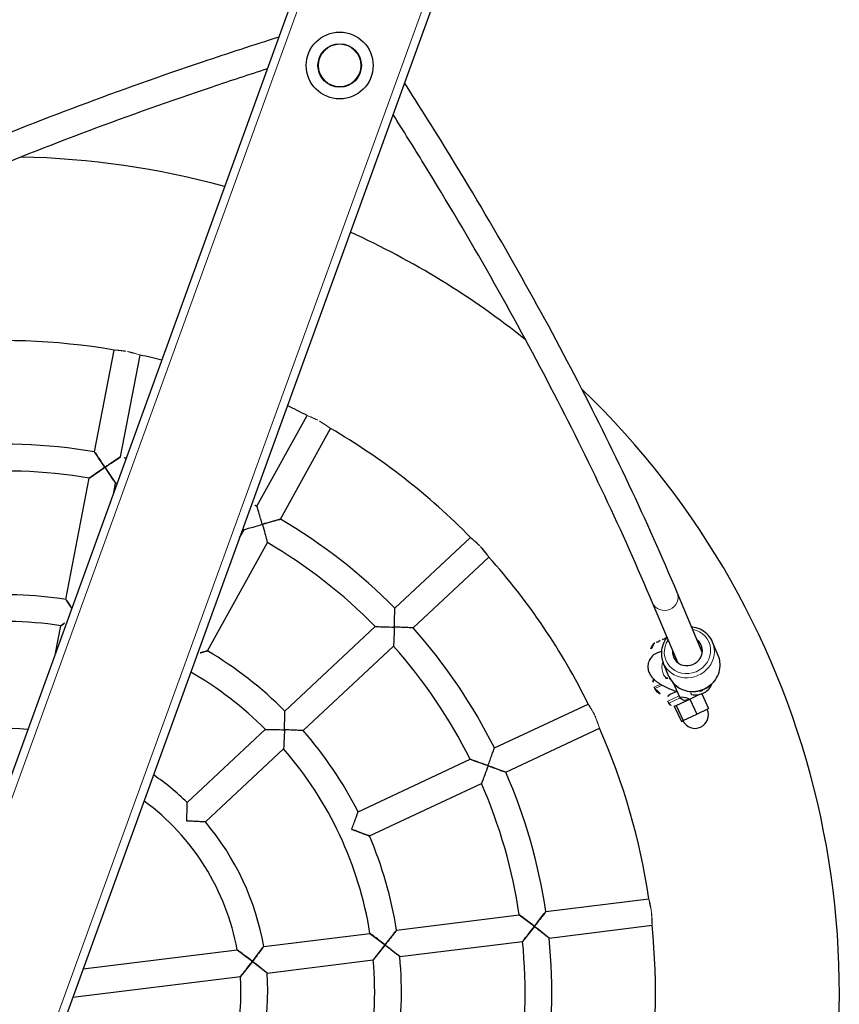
# Model space of a CAD drawing. Header units: millimetres. Extents: x 0 to 6535399, y 0 to 6021678.
# Tile 34 of 59: x 6532994.325 to 6532994.619, y 6021285.353 to 6021285.706. Entities that reach past the tile are written whole.
import ezdxf

# ---------------------------------------------------------------- set-up
doc = ezdxf.new("R2010")
doc.units = ezdxf.units.MM
for name, color, linetype, lineweight in [('PZT_plac zabaw', 7, 'Continuous', 15), ('Widoczne (ISO)', 7, 'Continuous', 25), ('Widoczne wąskie (ISO)', 7, 'Continuous', 15)]:
    doc.layers.add(name, color=color, linetype=linetype, lineweight=lineweight)

# ---------------------------------------------------------------- blocks, each defined once
blk = doc.blocks.new('hustawka bocianie gniazdo')
at = {"layer": 'Widoczne (ISO)'}
for p, q in [((1472.61, 3659.2), (1533.87, 3668.9)), ((1383.69, 3645.11), (1456.81, 3656.69)), ((1475.12, 3643.39), (1536.37, 3653.1)), ((1351.41, 3640), (1367.87, 3642.61)), ((2373.24, 3640), (-73.24, 3640)), ((1453.69, 3640), (1459.31, 3640.89)), ((2373.24, 3560), (-73.24, 3560)), ((1161.4, 3560), (1207.24, 3470.05)), ((1179.36, 3560), (1221.49, 3477.31)), ((1453.69, 3560), (1459.31, 3559.11)), ((1383.69, 3554.89), (1456.81, 3543.31)), ((1475.12, 3556.61), (1536.37, 3546.9)), ((1472.61, 3540.8), (1533.87, 3531.1)), ((1294.23, 3535.49), (1351.31, 3506.41)), ((1286.97, 3521.23), (1344.04, 3492.15)), ((1365.57, 3499.14), (1431.53, 3465.53)), ((1358.31, 3484.88), (1424.27, 3451.27)), ((1228.77, 3463.03), (1257.85, 3405.96)), ((1214.51, 3455.77), (1243.59, 3398.69)), ((1445.8, 3458.26), (1501.05, 3430.11)), ((1438.53, 3444.01), (1493.79, 3415.85)), ((1323.85, 3437.46), (1376.2, 3385.11)), ((1312.54, 3426.15), (1364.89, 3373.8)), ((1265.12, 3391.69), (1298.73, 3325.73)), ((1250.86, 3384.43), (1284.47, 3318.47)), ((1387.52, 3373.79), (1431.37, 3329.94)), ((1376.21, 3362.48), (1420.06, 3318.63)), ((1472.95, 3288.1), (1501.35, 3314.36)), ((1305.99, 3311.47), (1334.15, 3256.21)), ((1291.74, 3304.2), (1319.89, 3248.95)), ((1483.81, 3276.35), (1512.22, 3302.62)), ((1453.7, 3295.59), (1454.41, 3296.3)), ((1463.4, 3290.16), (1469.87, 3296.14)), ((1448.22, 3284.81), (1449.28, 3285.87)), ((1453.53, 3285.87), (1456.52, 3282.87)), ((1460.57, 3286.54), (1454.06, 3280.03)), ((1447.68, 3281.11), (1440.61, 3274.04)), ((1448.5, 3280.29), (1441.43, 3273.22)), ((1447.68, 3281.11), (1448.5, 3280.29)), ((1448.5, 3280.29), (1454.87, 3273.91)), ((1440.61, 3274.04), (1441.43, 3273.22)), ((1441.43, 3273.22), (1447.8, 3266.84)), ((1454.87, 3273.91), (1447.8, 3266.84)), ((1454.87, 3273.91), (1459.67, 3269.12)), ((1485.13, 3266.67), (1491.59, 3272.65)), ((1447.8, 3266.84), (1453.36, 3261.28)), ((1460.3, 3268.22), (1453.36, 3261.28))]:
    blk.add_line(p, q, dxfattribs=at)
for radius in [20, 13]:
    blk.add_circle((1740, 3600), radius, dxfattribs=at)
for centre, radius, start, end in [((1150, 3600), 390, 10.17538, 25.82462), ((1150, 3600), 500, 4.58857, 18.73241), ((1150, 3600), 222, 11.06516, 42.93484), ((1150, 3600), 328, 10.3976, 25.6024), ((1150, 3600), 312, 10.46928, 25.53072), ((1150, 3600), 158, 14.66485, 42.09771), ((1150, 3600), 238, 10.92627, 25.07373), ((1150, 3600), 390, 5.88684, 7.82462), ((1150, 3600), 328, 7.00473, 7.6024), ((1150, 3600), 312, 7.36589, 7.53072), ((1150, 3600), 142, 300.22964, 343.6389), ((1150, 3600), 158, 335.90229, 345.33515), ((1150, 3600), 222, 335.06516, 349.61975), ((1150, 3600), 312, 352.46928, 352.63411), ((1150, 3600), 328, 352.3976, 352.99527), ((1150, 3600), 390, 352.17538, 354.11316), ((1150, 3600), 500, 341.26759, 355.41143), ((1150, 3600), 238, 334.92627, 349.07373), ((1150, 3600), 312, 334.46928, 349.53072), ((1150, 3600), 328, 334.3976, 349.6024), ((1150, 3600), 390, 334.17538, 349.82462), ((1150, 3600), 158, 299.90229, 330.09771), ((1150, 3600), 142, 228.22964, 293.77036), ((1150, 3600), 222, 299.06516, 330.93484), ((1150, 3600), 238, 316.92627, 331.07373), ((1150, 3600), 158, 263.90229, 294.09771), ((1150, 3600), 312, 316.46928, 331.53072), ((1150, 3600), 328, 316.3976, 331.6024), ((1150, 3600), 238, 298.92627, 313.07373), ((1150, 3600), 390, 316.17538, 331.82462), ((1150, 3600), 500, 203.85986, 336.14014), ((1150, 3600), 222, 263.06516, 294.93484), ((1150, 3600), 238, 280.92627, 295.07373), ((1150, 3600), 312, 298.46928, 313.53072), ((1150, 3600), 328, 298.3976, 313.6024), ((1150, 3600), 312, 280.46928, 295.53072), ((1150, 3600), 390, 298.17538, 313.82462), ((1475.27, 3295.94), 10, 69.46331, 123.59074), ((1150, 3600), 328, 280.3976, 295.6024), ((1458.65, 3290.64), 7, 135, 225), ((1459.36, 3291.35), 7, 94.7658, 135), ((1475.27, 3295.94), 10, 19.43032, 20.53669), ((1450.34, 3282.69), 3, 135, 225), ((1451.4, 3283.75), 3, 45, 135), ((1456.71, 3277.38), 3.75, 135, 285.7007), ((1446.98, 3267.66), 8, 135, 315), ((1150, 3600), 390, 280.17538, 295.82462)]:
    blk.add_arc(centre, radius, start, end, dxfattribs=at)
for centre, major_axis, ratio, start_param, end_param in [((1473.27, 3297.94), (6.48, 6.48), 0.707107, 6.028463, 6.537907), ((1472.54, 3298.68), (6.48, 6.48), 0.258819, 6.165974, 6.537907), ((1474.54, 3296.68), (6.48, 6.48), 0.965926, 6.165974, 6.400396), ((1476, 3295.21), (6.48, 6.48), 0.965926, 6.028463, 6.537907), ((1477.27, 3293.94), (6.48, 6.48), 0.707107, 6.165974, 6.400396), ((1478, 3293.21), (6.48, 6.48), 0.258819, 6.165974, 6.537907), ((1481.23, 3284.86), (-6.11, 6.61), 0.940847, 5.807303, 9.90066)]:
    blk.add_ellipse(centre, major_axis=major_axis, ratio=ratio, start_param=start_param, end_param=end_param, dxfattribs=at)
for points, knots in [([(1743.53, 3640), (1733.77, 3652.74), (1723.99, 3665.27), (1697.57, 3698.45), (1680.88, 3718.69), (1647.42, 3757.89), (1630.63, 3776.86), (1596.96, 3813.5), (1580.08, 3831.18), (1546.22, 3865.25), (1529.24, 3881.64), (1512.22, 3897.38)], [5.96107265, 5.96107265, 5.96107265, 5.96107265, 5.97263067, 5.97263067, 5.99223713, 5.99223713, 6.0118436, 6.0118436, 6.03145006, 6.03145006, 6.05105652, 6.05105652, 6.05105652, 6.05105652]), ([(1723.34, 3640), (1716.18, 3649.25), (1709.02, 3658.39), (1685.31, 3688.16), (1668.73, 3708.28), (1635.48, 3747.24), (1618.81, 3766.07), (1585.39, 3802.45), (1568.63, 3820), (1535.05, 3853.79), (1518.22, 3870.04), (1501.35, 3885.64)], [5.96404524, 5.96404524, 5.96404524, 5.96404524, 5.97256599, 5.97256599, 5.99218862, 5.99218862, 6.01181126, 6.01181126, 6.03143389, 6.03143389, 6.05105652, 6.05105652, 6.05105652, 6.05105652]), ([(1456.81, 3656.69), (1456.81, 3656.69), (1456.81, 3656.69), (1456.81, 3656.69), (1456.94, 3656.6), (1457.49, 3656.21), (1457.95, 3655.88), (1459.26, 3654.95), (1460.23, 3654.26), (1462.78, 3652.43), (1464.4, 3651.27), (1466.05, 3650.07), (1466.06, 3650.06), (1466.06, 3650.06)], [-1.733321, -1.733321, -1.733321, -1.733321, -1.732508, -1.732508, -1.446571, -1.446571, -1.091722, -1.091722, -0.610299, -0.610299, 0, 0, 0.001788, 0.001788, 0.001788, 0.001788]), ([(1466.06, 3650.06), (1466.06, 3650.06), (1466.07, 3650.07), (1466.77, 3651.03), (1467.46, 3652), (1468.78, 3653.82), (1469.4, 3654.69), (1470.57, 3656.32), (1471.12, 3657.09), (1471.9, 3658.19), (1472.18, 3658.58), (1472.53, 3659.07), (1472.61, 3659.2), (1472.61, 3659.2)], [-3.057524, -3.057524, -3.057524, -3.057524, -3.055735, -3.055735, -2.700551, -2.700551, -2.362936, -2.362936, -2.017957, -2.017957, -1.757121, -1.757121, -1.527868, -1.527868, -1.527868, -1.527868]), ([(1466.06, 3650.06), (1466.06, 3650.05), (1466.05, 3650.05), (1464.85, 3648.4), (1463.67, 3646.79), (1461.81, 3644.26), (1461.1, 3643.3), (1460.15, 3642.01), (1459.81, 3641.56), (1459.41, 3641.02), (1459.31, 3640.89), (1459.31, 3640.89), (1459.31, 3640.89), (1459.31, 3640.89)], [-2.958847, -2.958847, -2.958847, -2.958847, -2.957383, -2.957383, -2.457674, -2.457674, -2.063487, -2.063487, -1.77294, -1.77294, -1.538817, -1.538817, -1.538151, -1.538151, -1.538151, -1.538151]), ([(1475.12, 3643.39), (1475.12, 3643.39), (1475, 3643.48), (1474.51, 3643.84), (1474.13, 3644.13), (1473.04, 3644.93), (1472.29, 3645.5), (1470.67, 3646.69), (1469.81, 3647.32), (1467.99, 3648.65), (1467.03, 3649.35), (1466.07, 3650.05), (1466.07, 3650.06), (1466.06, 3650.06)], [-1.527868, -1.527868, -1.527868, -1.527868, -1.298614, -1.298614, -1.037778, -1.037778, -0.6928, -0.6928, -0.355184, -0.355184, 0, 0, 0.001788, 0.001788, 0.001788, 0.001788]), ([(1367.87, 3642.61), (1367.87, 3642.61), (1367.87, 3642.61), (1367.87, 3642.61), (1368.01, 3642.51), (1368.55, 3642.13), (1369.02, 3641.8), (1370.13, 3641.02), (1370.81, 3640.54), (1371.57, 3640)], [-1.7352483, -1.7352483, -1.7352483, -1.7352483, -1.7341189, -1.7341189, -1.4494617, -1.4494617, -1.0950919, -1.0950919, -0.7407394, -0.7407394, -0.7407394, -0.7407394]), ([(1380.07, 3640), (1380.41, 3640.48), (1380.74, 3640.95), (1381.65, 3642.23), (1382.2, 3643), (1382.98, 3644.1), (1383.25, 3644.49), (1383.6, 3644.99), (1383.69, 3645.11), (1383.69, 3645.11)], [-2.549954, -2.549954, -2.549954, -2.549954, -2.362621, -2.362621, -2.017788, -2.017788, -1.756236, -1.756236, -1.525995, -1.525995, -1.525995, -1.525995]), ([(1383.69, 3554.89), (1383.69, 3554.89), (1383.6, 3555.01), (1383.26, 3555.49), (1382.99, 3555.87), (1382.25, 3556.93), (1381.74, 3557.65), (1380.83, 3558.93), (1380.45, 3559.46), (1380.07, 3560)], [-1.526275, -1.526275, -1.526275, -1.526275, -1.297242, -1.297242, -1.042213, -1.042213, -0.713189, -0.713189, -0.502387, -0.502387, -0.502387, -0.502387]), ([(1501.35, 3314.36), (1518.22, 3329.96), (1535.05, 3346.21), (1568.63, 3380), (1585.39, 3397.55), (1618.81, 3433.93), (1635.48, 3452.76), (1668.73, 3491.72), (1685.31, 3511.84), (1709.02, 3541.61), (1716.18, 3550.75), (1723.34, 3560)], [3.37372144, 3.37372144, 3.37372144, 3.37372144, 3.39334407, 3.39334407, 3.41296671, 3.41296671, 3.43258934, 3.43258934, 3.45221197, 3.45221197, 3.46073272, 3.46073272, 3.46073272, 3.46073272]), ([(1512.22, 3302.62), (1529.24, 3318.36), (1546.22, 3334.75), (1580.08, 3368.82), (1596.96, 3386.5), (1630.63, 3423.14), (1647.42, 3442.11), (1680.88, 3481.31), (1697.57, 3501.55), (1723.99, 3534.73), (1733.77, 3547.26), (1743.53, 3560)], [3.37372144, 3.37372144, 3.37372144, 3.37372144, 3.3933279, 3.3933279, 3.41293437, 3.41293437, 3.43254083, 3.43254083, 3.45214729, 3.45214729, 3.46370531, 3.46370531, 3.46370531, 3.46370531]), ([(1459.31, 3559.11), (1459.31, 3559.11), (1459.31, 3559.11), (1459.31, 3559.11), (1459.41, 3558.98), (1459.81, 3558.44), (1460.15, 3557.98), (1461.11, 3556.69), (1461.82, 3555.74), (1463.67, 3553.21), (1464.85, 3551.6), (1466.05, 3549.95), (1466.06, 3549.95), (1466.06, 3549.94)], [-1.733044, -1.733044, -1.733044, -1.733044, -1.730813, -1.730813, -1.444868, -1.444868, -1.090211, -1.090211, -0.610065, -0.610065, 0, 0, 0.00172, 0.00172, 0.00172, 0.00172]), ([(1466.06, 3549.94), (1466.06, 3549.94), (1466.07, 3549.95), (1467.03, 3550.65), (1468, 3551.35), (1469.82, 3552.69), (1470.69, 3553.33), (1472.31, 3554.52), (1473.06, 3555.07), (1474.13, 3555.87), (1474.52, 3556.16), (1475, 3556.52), (1475.12, 3556.61), (1475.12, 3556.61)], [-3.057554, -3.057554, -3.057554, -3.057554, -3.055834, -3.055834, -2.699937, -2.699937, -2.359201, -2.359201, -2.016853, -2.016853, -1.757, -1.757, -1.527917, -1.527917, -1.527917, -1.527917]), ([(1466.06, 3549.94), (1466.06, 3549.94), (1466.05, 3549.93), (1464.4, 3548.74), (1462.78, 3547.57), (1460.23, 3545.74), (1459.27, 3545.05), (1457.95, 3544.12), (1457.49, 3543.79), (1456.94, 3543.4), (1456.81, 3543.31), (1456.81, 3543.31), (1456.81, 3543.31), (1456.81, 3543.31)], [-2.959294, -2.959294, -2.959294, -2.959294, -2.957884, -2.957884, -2.458134, -2.458134, -2.06481, -2.06481, -1.774284, -1.774284, -1.540045, -1.540045, -1.538217, -1.538217, -1.538217, -1.538217]), ([(1472.61, 3540.8), (1472.61, 3540.8), (1472.53, 3540.93), (1472.18, 3541.41), (1471.91, 3541.8), (1471.13, 3542.9), (1470.59, 3543.66), (1469.42, 3545.29), (1468.79, 3546.17), (1467.47, 3548), (1466.77, 3548.97), (1466.07, 3549.93), (1466.06, 3549.94), (1466.06, 3549.94)], [-1.527917, -1.527917, -1.527917, -1.527917, -1.298834, -1.298834, -1.03898, -1.03898, -0.696633, -0.696633, -0.355896, -0.355896, 0, 0, 0.00172, 0.00172, 0.00172, 0.00172]), ([(1283.65, 3531.9), (1283.66, 3531.9), (1283.66, 3531.9), (1284.78, 3532.27), (1285.9, 3532.64), (1288.02, 3533.34), (1289.03, 3533.69), (1290.92, 3534.33), (1291.8, 3534.64), (1293.06, 3535.08), (1293.52, 3535.24), (1294.09, 3535.44), (1294.23, 3535.49), (1294.23, 3535.49)], [-3.046942, -3.046942, -3.046942, -3.046942, -3.045254, -3.045254, -2.693947, -2.693947, -2.356863, -2.356863, -2.015942, -2.015942, -1.754441, -1.754441, -1.522627, -1.522627, -1.522627, -1.522627]), ([(1286.97, 3521.23), (1286.97, 3521.23), (1286.92, 3521.38), (1286.75, 3521.96), (1286.61, 3522.42), (1286.23, 3523.7), (1285.96, 3524.59), (1285.37, 3526.5), (1285.05, 3527.52), (1284.38, 3529.65), (1284.02, 3530.77), (1283.65, 3531.89), (1283.65, 3531.9), (1283.65, 3531.9)], [-1.522627, -1.522627, -1.522627, -1.522627, -1.290813, -1.290813, -1.029311, -1.029311, -0.688391, -0.688391, -0.351307, -0.351307, 0, 0, 0.001689, 0.001689, 0.001689, 0.001689]), ([(1351.31, 3506.41), (1351.31, 3506.41), (1351.31, 3506.41), (1351.31, 3506.41), (1351.36, 3506.25), (1351.58, 3505.62), (1351.76, 3505.08), (1352.28, 3503.56), (1352.67, 3502.43), (1353.67, 3499.44), (1354.3, 3497.54), (1354.93, 3495.59), (1354.93, 3495.59), (1354.93, 3495.58)], [-1.735131, -1.735131, -1.735131, -1.735131, -1.733399, -1.733399, -1.448737, -1.448737, -1.094452, -1.094452, -0.612121, -0.612121, 0, 0, 0.001758, 0.001758, 0.001758, 0.001758]), ([(1354.93, 3495.58), (1354.93, 3495.58), (1354.92, 3495.58), (1352.97, 3494.95), (1351.06, 3494.34), (1348.06, 3493.39), (1346.92, 3493.04), (1345.38, 3492.56), (1344.84, 3492.4), (1344.2, 3492.2), (1344.04, 3492.15), (1344.04, 3492.15), (1344.04, 3492.15), (1344.04, 3492.15)], [-2.962734, -2.962734, -2.962734, -2.962734, -2.961294, -2.961294, -2.46001, -2.46001, -2.065015, -2.065015, -1.774881, -1.774881, -1.541763, -1.541763, -1.540344, -1.540344, -1.540344, -1.540344]), ([(1354.93, 3495.58), (1354.94, 3495.58), (1354.94, 3495.59), (1356.07, 3495.95), (1357.2, 3496.32), (1359.32, 3497.03), (1360.34, 3497.37), (1362.24, 3498), (1363.13, 3498.3), (1364.41, 3498.74), (1364.86, 3498.89), (1365.43, 3499.09), (1365.57, 3499.14), (1365.57, 3499.14)], [-3.053791, -3.053791, -3.053791, -3.053791, -3.052033, -3.052033, -2.698227, -2.698227, -2.361061, -2.361061, -2.017333, -2.017333, -1.756187, -1.756187, -1.526017, -1.526017, -1.526017, -1.526017]), ([(1358.31, 3484.88), (1358.31, 3484.88), (1358.26, 3485.03), (1358.09, 3485.6), (1357.95, 3486.06), (1357.55, 3487.35), (1357.27, 3488.25), (1356.67, 3490.16), (1356.35, 3491.18), (1355.66, 3493.31), (1355.3, 3494.44), (1354.94, 3495.57), (1354.93, 3495.58), (1354.93, 3495.58)], [-1.526017, -1.526017, -1.526017, -1.526017, -1.295846, -1.295846, -1.0347, -1.0347, -0.690972, -0.690972, -0.353806, -0.353806, 0, 0, 0.001758, 0.001758, 0.001758, 0.001758]), ([(1221.49, 3477.31), (1221.49, 3477.31), (1221.49, 3477.31), (1221.49, 3477.31), (1221.45, 3477.15), (1221.26, 3476.51), (1221.1, 3475.97), (1220.63, 3474.42), (1220.28, 3473.27), (1219.35, 3470.24), (1218.74, 3468.32), (1218.1, 3466.36), (1218.1, 3466.35), (1218.1, 3466.35)], [-1.735205, -1.735205, -1.735205, -1.735205, -1.733395, -1.733395, -1.452332, -1.452332, -1.100258, -1.100258, -0.615907, -0.615907, 0, 0, 0.001786, 0.001786, 0.001786, 0.001786]), ([(1218.1, 3466.35), (1218.09, 3466.35), (1218.09, 3466.35), (1216.13, 3466.99), (1214.21, 3467.63), (1211.22, 3468.65), (1210.08, 3469.04), (1208.55, 3469.58), (1208.02, 3469.77), (1207.39, 3469.99), (1207.24, 3470.05), (1207.24, 3470.05), (1207.24, 3470.05), (1207.24, 3470.05)], [-2.972161, -2.972161, -2.972161, -2.972161, -2.970693, -2.970693, -2.464495, -2.464495, -2.06642, -2.06642, -1.77706, -1.77706, -1.546061, -1.546061, -1.544573, -1.544573, -1.544573, -1.544573]), ([(1214.51, 3455.77), (1214.51, 3455.77), (1214.56, 3455.91), (1214.76, 3456.49), (1214.92, 3456.94), (1215.37, 3458.22), (1215.68, 3459.11), (1216.32, 3461), (1216.66, 3462), (1217.36, 3464.1), (1217.73, 3465.22), (1218.09, 3466.34), (1218.1, 3466.34), (1218.1, 3466.35)], [-1.522556, -1.522556, -1.522556, -1.522556, -1.290507, -1.290507, -1.027654, -1.027654, -0.683121, -0.683121, -0.350527, -0.350527, 0, 0, 0.001786, 0.001786, 0.001786, 0.001786]), ([(1218.1, 3466.35), (1218.1, 3466.35), (1218.11, 3466.35), (1219.23, 3465.98), (1220.35, 3465.62), (1222.46, 3464.96), (1223.47, 3464.64), (1225.37, 3464.05), (1226.28, 3463.78), (1227.58, 3463.39), (1228.04, 3463.25), (1228.62, 3463.08), (1228.77, 3463.03), (1228.77, 3463.03)], [-3.046899, -3.046899, -3.046899, -3.046899, -3.045113, -3.045113, -2.694586, -2.694586, -2.361991, -2.361991, -2.017458, -2.017458, -1.754605, -1.754605, -1.522556, -1.522556, -1.522556, -1.522556]), ([(1431.53, 3465.53), (1431.53, 3465.53), (1431.53, 3465.53), (1431.54, 3465.53), (1431.59, 3465.38), (1431.8, 3464.74), (1431.98, 3464.2), (1432.5, 3462.68), (1432.88, 3461.55), (1433.86, 3458.57), (1434.49, 3456.67), (1435.12, 3454.73), (1435.12, 3454.73), (1435.12, 3454.72)], [-1.73324, -1.73324, -1.73324, -1.73324, -1.732008, -1.732008, -1.446069, -1.446069, -1.091275, -1.091275, -0.610229, -0.610229, 0, 0, 0.001767, 0.001767, 0.001767, 0.001767]), ([(1435.12, 3454.72), (1435.12, 3454.72), (1435.11, 3454.72), (1433.17, 3454.09), (1431.27, 3453.48), (1428.28, 3452.53), (1427.14, 3452.17), (1425.61, 3451.69), (1425.07, 3451.52), (1424.43, 3451.32), (1424.27, 3451.27), (1424.27, 3451.27), (1424.27, 3451.27), (1424.27, 3451.27)], [-2.958978, -2.958978, -2.958978, -2.958978, -2.957531, -2.957531, -2.457811, -2.457811, -2.063879, -2.063879, -1.773336, -1.773336, -1.539179, -1.539179, -1.53817, -1.53817, -1.53817, -1.53817]), ([(1435.12, 3454.72), (1435.13, 3454.72), (1435.13, 3454.73), (1436.27, 3455.09), (1437.4, 3455.47), (1439.54, 3456.17), (1440.56, 3456.51), (1442.46, 3457.14), (1443.35, 3457.44), (1444.63, 3457.87), (1445.08, 3458.02), (1445.65, 3458.22), (1445.8, 3458.26), (1445.8, 3458.26)], [-3.057533, -3.057533, -3.057533, -3.057533, -3.055766, -3.055766, -2.700372, -2.700372, -2.361811, -2.361811, -2.017629, -2.017629, -1.757086, -1.757086, -1.527883, -1.527883, -1.527883, -1.527883]), ([(1438.53, 3444.01), (1438.53, 3444.01), (1438.49, 3444.15), (1438.31, 3444.72), (1438.17, 3445.18), (1437.76, 3446.47), (1437.48, 3447.36), (1436.87, 3449.28), (1436.55, 3450.3), (1435.86, 3452.45), (1435.49, 3453.58), (1435.13, 3454.71), (1435.12, 3454.72), (1435.12, 3454.72)], [-1.527883, -1.527883, -1.527883, -1.527883, -1.29868, -1.29868, -1.038137, -1.038137, -0.693955, -0.693955, -0.355394, -0.355394, 0, 0, 0.001767, 0.001767, 0.001767, 0.001767]), ([(1312.54, 3426.15), (1312.54, 3426.15), (1312.54, 3426.3), (1312.55, 3426.9), (1312.56, 3427.37), (1312.58, 3428.71), (1312.59, 3429.64), (1312.61, 3431.64), (1312.62, 3432.72), (1312.63, 3434.98), (1312.63, 3436.17), (1312.63, 3437.35), (1312.63, 3437.36), (1312.63, 3437.37)], [-1.526068, -1.526068, -1.526068, -1.526068, -1.296083, -1.296083, -1.035992, -1.035992, -0.695042, -0.695042, -0.354529, -0.354529, 0, 0, 0.001687, 0.001687, 0.001687, 0.001687]), ([(1312.63, 3437.37), (1312.64, 3437.37), (1312.65, 3437.37), (1313.83, 3437.37), (1315.02, 3437.37), (1317.28, 3437.38), (1318.36, 3437.39), (1320.36, 3437.41), (1321.29, 3437.42), (1322.63, 3437.44), (1323.1, 3437.45), (1323.7, 3437.46), (1323.85, 3437.46), (1323.85, 3437.46)], [-3.053824, -3.053824, -3.053824, -3.053824, -3.052137, -3.052137, -2.697608, -2.697608, -2.357095, -2.357095, -2.016145, -2.016145, -1.756054, -1.756054, -1.526068, -1.526068, -1.526068, -1.526068]), ([(1257.85, 3405.96), (1257.85, 3405.96), (1257.85, 3405.96), (1257.85, 3405.96), (1257.8, 3405.8), (1257.61, 3405.16), (1257.44, 3404.62), (1256.96, 3403.08), (1256.61, 3401.94), (1255.66, 3398.94), (1255.05, 3397.03), (1254.42, 3395.08), (1254.42, 3395.07), (1254.42, 3395.07)], [-1.735248, -1.735248, -1.735248, -1.735248, -1.734119, -1.734119, -1.449462, -1.449462, -1.095092, -1.095092, -0.612204, -0.612204, 0, 0, 0.001788, 0.001788, 0.001788, 0.001788]), ([(1254.42, 3395.07), (1254.41, 3395.07), (1254.41, 3395.07), (1252.46, 3395.7), (1250.56, 3396.33), (1247.57, 3397.33), (1246.44, 3397.72), (1244.91, 3398.24), (1244.38, 3398.42), (1243.75, 3398.64), (1243.59, 3398.69), (1243.59, 3398.69), (1243.59, 3398.69), (1243.59, 3398.69)], [-2.962543, -2.962543, -2.962543, -2.962543, -2.96108, -2.96108, -2.459827, -2.459827, -2.064454, -2.064454, -1.774308, -1.774308, -1.54124, -1.54124, -1.540315, -1.540315, -1.540315, -1.540315]), ([(1250.86, 3384.43), (1250.86, 3384.43), (1250.91, 3384.57), (1251.11, 3385.14), (1251.26, 3385.6), (1251.7, 3386.88), (1252, 3387.77), (1252.64, 3389.67), (1252.98, 3390.68), (1253.68, 3392.8), (1254.05, 3393.93), (1254.41, 3395.06), (1254.42, 3395.06), (1254.42, 3395.07)], [-1.525995, -1.525995, -1.525995, -1.525995, -1.295755, -1.295755, -1.034202, -1.034202, -0.68937, -0.68937, -0.353538, -0.353538, 0, 0, 0.001788, 0.001788, 0.001788, 0.001788]), ([(1254.42, 3395.07), (1254.42, 3395.07), (1254.43, 3395.06), (1255.56, 3394.7), (1256.68, 3394.34), (1258.81, 3393.66), (1259.83, 3393.33), (1261.74, 3392.73), (1262.64, 3392.45), (1263.94, 3392.05), (1264.4, 3391.91), (1264.97, 3391.74), (1265.12, 3391.69), (1265.12, 3391.69)], [-3.053778, -3.053778, -3.053778, -3.053778, -3.051991, -3.051991, -2.698453, -2.698453, -2.362621, -2.362621, -2.017788, -2.017788, -1.756236, -1.756236, -1.525995, -1.525995, -1.525995, -1.525995]), ([(1376.2, 3385.11), (1376.2, 3385.11), (1376.2, 3385.11), (1376.2, 3385.11), (1376.2, 3384.95), (1376.21, 3384.27), (1376.22, 3383.71), (1376.24, 3382.1), (1376.25, 3380.91), (1376.27, 3377.78), (1376.27, 3375.78), (1376.27, 3373.74), (1376.27, 3373.73), (1376.27, 3373.73)], [-1.733115, -1.733115, -1.733115, -1.733115, -1.731248, -1.731248, -1.445305, -1.445305, -1.090597, -1.090597, -0.610124, -0.610124, 0, 0, 0.001737, 0.001737, 0.001737, 0.001737]), ([(1376.27, 3373.73), (1376.27, 3373.73), (1376.26, 3373.73), (1374.22, 3373.73), (1372.22, 3373.73), (1369.09, 3373.75), (1367.9, 3373.76), (1366.29, 3373.78), (1365.73, 3373.79), (1365.05, 3373.8), (1364.89, 3373.8), (1364.89, 3373.8), (1364.89, 3373.8), (1364.89, 3373.8)], [-2.959179, -2.959179, -2.959179, -2.959179, -2.957756, -2.957756, -2.458017, -2.458017, -2.064472, -2.064472, -1.773939, -1.773939, -1.53973, -1.53973, -1.5382, -1.5382, -1.5382, -1.5382]), ([(1376.21, 3362.48), (1376.21, 3362.48), (1376.21, 3362.63), (1376.21, 3363.23), (1376.22, 3363.71), (1376.23, 3365.05), (1376.24, 3365.99), (1376.26, 3367.99), (1376.26, 3369.07), (1376.27, 3371.33), (1376.27, 3372.52), (1376.27, 3373.71), (1376.27, 3373.72), (1376.27, 3373.73)], [-1.527905, -1.527905, -1.527905, -1.527905, -1.298778, -1.298778, -1.038676, -1.038676, -0.695671, -0.695671, -0.355713, -0.355713, 0, 0, 0.001737, 0.001737, 0.001737, 0.001737]), ([(1376.27, 3373.73), (1376.28, 3373.73), (1376.29, 3373.73), (1377.48, 3373.73), (1378.67, 3373.73), (1380.93, 3373.74), (1382.01, 3373.74), (1384.01, 3373.76), (1384.95, 3373.77), (1386.29, 3373.78), (1386.77, 3373.79), (1387.37, 3373.79), (1387.52, 3373.79), (1387.52, 3373.79)], [-3.057547, -3.057547, -3.057547, -3.057547, -3.05581, -3.05581, -2.700096, -2.700096, -2.360138, -2.360138, -2.017134, -2.017134, -1.757032, -1.757032, -1.527905, -1.527905, -1.527905, -1.527905]), ([(1298.73, 3325.73), (1298.73, 3325.73), (1298.73, 3325.73), (1298.73, 3325.73), (1298.68, 3325.57), (1298.48, 3324.93), (1298.31, 3324.39), (1297.83, 3322.86), (1297.47, 3321.72), (1296.52, 3318.73), (1295.91, 3316.83), (1295.28, 3314.89), (1295.28, 3314.88), (1295.28, 3314.88)], [-1.733321, -1.733321, -1.733321, -1.733321, -1.732508, -1.732508, -1.446571, -1.446571, -1.091722, -1.091722, -0.610299, -0.610299, 0, 0, 0.001788, 0.001788, 0.001788, 0.001788]), ([(1295.28, 3314.88), (1295.27, 3314.88), (1295.27, 3314.88), (1293.33, 3315.51), (1291.43, 3316.14), (1288.45, 3317.13), (1287.32, 3317.5), (1285.8, 3318.02), (1285.26, 3318.2), (1284.62, 3318.41), (1284.47, 3318.47), (1284.47, 3318.47), (1284.47, 3318.47), (1284.47, 3318.47)], [-2.958847, -2.958847, -2.958847, -2.958847, -2.957383, -2.957383, -2.457674, -2.457674, -2.063487, -2.063487, -1.77294, -1.77294, -1.538817, -1.538817, -1.538151, -1.538151, -1.538151, -1.538151]), ([(1291.74, 3304.2), (1291.74, 3304.2), (1291.78, 3304.35), (1291.98, 3304.92), (1292.13, 3305.37), (1292.56, 3306.65), (1292.86, 3307.55), (1293.5, 3309.45), (1293.83, 3310.47), (1294.54, 3312.6), (1294.91, 3313.73), (1295.27, 3314.87), (1295.28, 3314.87), (1295.28, 3314.88)], [-1.527868, -1.527868, -1.527868, -1.527868, -1.298614, -1.298614, -1.037778, -1.037778, -0.6928, -0.6928, -0.355184, -0.355184, 0, 0, 0.001788, 0.001788, 0.001788, 0.001788]), ([(1295.28, 3314.88), (1295.28, 3314.88), (1295.29, 3314.87), (1296.42, 3314.51), (1297.55, 3314.14), (1299.69, 3313.45), (1300.72, 3313.13), (1302.63, 3312.52), (1303.53, 3312.24), (1304.82, 3311.84), (1305.28, 3311.69), (1305.85, 3311.51), (1305.99, 3311.47), (1305.99, 3311.47)], [-3.057524, -3.057524, -3.057524, -3.057524, -3.055735, -3.055735, -2.700551, -2.700551, -2.362936, -2.362936, -2.017957, -2.017957, -1.757121, -1.757121, -1.527868, -1.527868, -1.527868, -1.527868]), ([(1475.77, 3299.45), (1475.42, 3300.07), (1474.99, 3300.73), (1473.99, 3301.84), (1473.55, 3302.27), (1472.17, 3303.32), (1471.08, 3303.93), (1468.78, 3304.52), (1467.7, 3304.61), (1465.68, 3304.4), (1464.75, 3304.13), (1463.05, 3303.37), (1462.31, 3302.87), (1460.93, 3301.69), (1460.38, 3301.02), (1459.22, 3299.36), (1458.79, 3298.42), (1458.23, 3297), (1458.07, 3296.5), (1457.75, 3295.46), (1457.61, 3294.92), (1457.36, 3293.81), (1457.24, 3293.24), (1457.04, 3292.07), (1456.95, 3291.47), (1456.65, 3289.1), (1456.53, 3287.24), (1456.49, 3284.42), (1456.5, 3283.46), (1456.53, 3282.51)], [5.860803, 5.860803, 5.860803, 5.860803, 6.005514, 6.005514, 6.090926, 6.090926, 6.21796, 6.21796, 6.309251, 6.309251, 6.396383, 6.396383, 6.497366, 6.497366, 6.633862, 6.633862, 6.862149, 6.862149, 6.987649, 6.987649, 7.120581, 7.120581, 7.257793, 7.257793, 7.395266, 7.395266, 7.795005, 7.795005, 7.999345, 7.999345, 7.999345, 7.999345]), ([(1484.95, 3299.19), (1484.22, 3299.43), (1483.48, 3299.62), (1481.08, 3300.06), (1479.4, 3300.1), (1476.13, 3299.64), (1474.55, 3299.14), (1471.93, 3297.8), (1470.83, 3297.04), (1469.87, 3296.14)], [5.339232, 5.339232, 5.339232, 5.339232, 5.484939, 5.484939, 5.806261, 5.806261, 6.124718, 6.124718, 6.383147, 6.383147, 6.383147, 6.383147]), ([(1463.4, 3290.16), (1462.22, 3289.07), (1461.22, 3287.78), (1459.7, 3284.93), (1459.17, 3283.37), (1458.64, 3280.13), (1458.64, 3278.45), (1459.15, 3275.14), (1459.68, 3273.51), (1461.2, 3270.47), (1462.2, 3269.05), (1464.59, 3266.59), (1465.97, 3265.54), (1468.98, 3263.92), (1470.6, 3263.35), (1473.91, 3262.75), (1475.6, 3262.71), (1478.86, 3263.17), (1480.44, 3263.67), (1483.07, 3265.01), (1484.16, 3265.77), (1485.13, 3266.67)], [0.099961, 0.099961, 0.099961, 0.099961, 0.415175, 0.415175, 0.731498, 0.731498, 1.050457, 1.050457, 1.372189, 1.372189, 1.695788, 1.695788, 2.019959, 2.019959, 2.343346, 2.343346, 2.664668, 2.664668, 2.983125, 2.983125, 3.241554, 3.241554, 3.241554, 3.241554]), ([(1462.14, 3290.34), (1462.05, 3290.79), (1461.96, 3291.16), (1461.83, 3291.58), (1461.78, 3291.69), (1461.78, 3291.7), (1461.78, 3291.7), (1461.78, 3291.7)], [5.3713495, 5.3713495, 5.3713495, 5.3713495, 5.5824008, 5.5824008, 5.7435201, 5.7435201, 5.7493075, 5.7493075, 5.7493075, 5.7493075]), ([(1491.59, 3272.65), (1492.77, 3273.74), (1493.77, 3275.03), (1495.29, 3277.88), (1495.82, 3279.44), (1496.35, 3282.68), (1496.36, 3284.36), (1496.03, 3286.49), (1495.93, 3286.97), (1495.81, 3287.44)], [3.241554, 3.241554, 3.241554, 3.241554, 3.556768, 3.556768, 3.87309, 3.87309, 4.19205, 4.19205, 4.285468, 4.285468, 4.285468, 4.285468]), ([(1457.72, 3273.77), (1458.1, 3272.38), (1458.54, 3271.05), (1459.78, 3268.91), (1460.25, 3268.21), (1461.32, 3267.08), (1461.76, 3266.67), (1463.14, 3265.67), (1464.24, 3265.09), (1466.28, 3264.61), (1467.05, 3264.53), (1467.83, 3264.55)], [8.664713, 8.664713, 8.664713, 8.664713, 9.0091417, 9.0091417, 9.1603015, 9.1603015, 9.2416539, 9.2416539, 9.3650481, 9.3650481, 9.4325012, 9.4325012, 9.4325012, 9.4325012])]:
    blk.add_open_spline(points, degree=3, knots=knots, dxfattribs=at)
blk.add_open_spline([(1462.38, 3289.12), (1462.3, 3289.53), (1462.22, 3289.93), (1462.14, 3290.34)], degree=3, dxfattribs=at)
at = {"layer": 'Widoczne wąskie (ISO)'}
for p, q in [((2373.24, 3635), (-73.24, 3635)), ((2373.24, 3565), (-73.24, 3565)), ((1453.7, 3295.59), (1457.07, 3292.22)), ((1457.28, 3293.42), (1454.41, 3296.3)), ((1448.22, 3284.81), (1453.58, 3279.45)), ((1454.59, 3280.56), (1449.28, 3285.87))]:
    blk.add_line(p, q, dxfattribs=at)
blk.add_circle((1740, 3600), 12.66, dxfattribs=at)
for centre, major_axis, ratio, start_param, end_param in [((1506.79, 3308.49), (5.43, -5.87), 0.940847, 3.141593, 6.283185), ((1469.99, 3291.89), (-7.85, -1.55), 0.591953, 4.521908, 6.283185), ((1480.73, 3284.4), (-10.86, 11.75), 0.940847, 0, 3.141593), ((1481.23, 3284.86), (9.51, -10.28), 0.940847, 2.179042, 7.245736), ((1474.26, 3278.41), (10.86, -11.75), 0.940847, 3.141593, 6.283185), ((1468.27, 3272.87), (-5.43, 5.87), 0.940847, 1.049722, 2.091871)]:
    blk.add_ellipse(centre, major_axis=major_axis, ratio=ratio, start_param=start_param, end_param=end_param, dxfattribs=at)
for points, knots in [([(1533.87, 3668.9), (1533.87, 3668.9), (1533.88, 3668.87), (1533.95, 3668.65), (1534.05, 3668.33), (1534.34, 3667.42), (1534.51, 3666.84), (1534.89, 3665.42), (1535.11, 3664.55), (1535.41, 3663.15), (1535.5, 3662.67), (1535.66, 3661.82), (1535.72, 3661.46), (1535.78, 3661.1)], [-1.261789, -1.261789, -1.261789, -1.261789, -1.132836, -1.132836, -0.840185, -0.840185, -0.564031, -0.564031, -0.260564, -0.260564, -0.11003, -0.11003, 0, 0, 0, 0]), ([(1535.78, 3661.1), (1535.8, 3660.93), (1535.83, 3660.75), (1535.92, 3660.17), (1535.97, 3659.76), (1536.1, 3658.71), (1536.16, 3658.08), (1536.28, 3656.55), (1536.32, 3655.72), (1536.37, 3654.35), (1536.37, 3653.82), (1536.37, 3653.23), (1536.37, 3653.1), (1536.37, 3653.1)], [-5.047693, -5.047693, -5.047693, -5.047693, -4.994423, -4.994423, -4.870934, -4.870934, -4.668254, -4.668254, -4.354642, -4.354642, -4.038709, -4.038709, -3.78556, -3.78556, -3.78556, -3.78556]), ([(1536.37, 3546.9), (1536.37, 3546.9), (1536.37, 3546.87), (1536.37, 3546.64), (1536.37, 3546.31), (1536.36, 3545.35), (1536.34, 3544.75), (1536.27, 3543.28), (1536.21, 3542.39), (1536.06, 3540.96), (1536, 3540.48), (1535.89, 3539.62), (1535.83, 3539.26), (1535.78, 3538.9)], [-1.261789, -1.261789, -1.261789, -1.261789, -1.132828, -1.132828, -0.840177, -0.840177, -0.564024, -0.564024, -0.26056, -0.26056, -0.110028, -0.110028, 0, 0, 0, 0]), ([(1535.78, 3538.9), (1535.75, 3538.72), (1535.72, 3538.55), (1535.62, 3537.97), (1535.55, 3537.57), (1535.34, 3536.53), (1535.21, 3535.9), (1534.85, 3534.41), (1534.63, 3533.61), (1534.25, 3532.3), (1534.09, 3531.79), (1533.91, 3531.23), (1533.87, 3531.1), (1533.87, 3531.1)], [-5.047692, -5.047692, -5.047692, -5.047692, -4.994416, -4.994416, -4.870925, -4.870925, -4.668236, -4.668236, -4.354624, -4.354624, -4.038691, -4.038691, -3.78556, -3.78556, -3.78556, -3.78556]), ([(1501.05, 3430.11), (1501.05, 3430.11), (1501.03, 3430.04), (1500.92, 3429.69), (1500.8, 3429.32), (1500.46, 3428.35), (1500.25, 3427.77), (1499.78, 3426.55), (1499.53, 3425.94), (1499.05, 3424.84), (1498.83, 3424.36), (1498.5, 3423.65), (1498.38, 3423.42), (1498.18, 3423.01), (1498.1, 3422.84), (1498.01, 3422.68)], [-1.261406, -1.261406, -1.261406, -1.261406, -1.075249, -1.075249, -0.788165, -0.788165, -0.52222, -0.52222, -0.296002, -0.296002, -0.135513, -0.135513, -0.05606, -0.05606, 0, 0, 0, 0]), ([(1498.01, 3422.68), (1497.99, 3422.64), (1497.97, 3422.59), (1497.86, 3422.37), (1497.77, 3422.2), (1497.53, 3421.75), (1497.38, 3421.48), (1496.83, 3420.48), (1496.43, 3419.8), (1495.59, 3418.46), (1495.18, 3417.83), (1494.45, 3416.77), (1494.16, 3416.37), (1493.85, 3415.94), (1493.79, 3415.85), (1493.79, 3415.85)], [-5.046889, -5.046889, -5.046889, -5.046889, -5.032492, -5.032492, -4.973151, -4.973151, -4.879094, -4.879094, -4.625287, -4.625287, -4.331257, -4.331257, -4.016039, -4.016039, -3.784786, -3.784786, -3.784786, -3.784786]), ([(1431.37, 3329.94), (1431.37, 3329.94), (1431.29, 3329.83), (1430.94, 3329.36), (1430.67, 3328.99), (1429.98, 3328.09), (1429.58, 3327.58), (1428.76, 3326.59), (1428.36, 3326.14), (1427.64, 3325.34), (1427.33, 3325), (1426.85, 3324.49), (1426.69, 3324.33), (1426.42, 3324.05), (1426.3, 3323.93), (1426.19, 3323.81)], [-1.261355, -1.261355, -1.261355, -1.261355, -1.00077, -1.00077, -0.718634, -0.718634, -0.460051, -0.460051, -0.259884, -0.259884, -0.118707, -0.118707, -0.049023, -0.049023, 0, 0, 0, 0]), ([(1426.19, 3323.81), (1426.16, 3323.79), (1426.13, 3323.76), (1425.98, 3323.61), (1425.85, 3323.49), (1425.53, 3323.17), (1425.34, 3322.99), (1424.6, 3322.29), (1424.06, 3321.81), (1422.92, 3320.83), (1422.34, 3320.36), (1421.27, 3319.52), (1420.81, 3319.18), (1420.21, 3318.74), (1420.06, 3318.63), (1420.06, 3318.63)], [-5.04634, -5.04634, -5.04634, -5.04634, -5.034062, -5.034062, -4.982236, -4.982236, -4.899963, -4.899963, -4.6726, -4.6726, -4.396187, -4.396187, -4.082184, -4.082184, -3.784366, -3.784366, -3.784366, -3.784366]), ([(1457.72, 3273.77), (1457.72, 3273.77), (1457.92, 3273.95), (1458.54, 3274.51), (1458.85, 3274.81), (1459.24, 3275.17)], [10.4528232, 10.4528232, 10.4528232, 10.4528232, 10.8710851, 10.8710851, 11.1475842, 11.1475842, 11.1475842, 11.1475842]), ([(1334.15, 3256.21), (1334.15, 3256.21), (1334.09, 3256.17), (1333.79, 3255.95), (1333.48, 3255.72), (1332.63, 3255.13), (1332.12, 3254.79), (1331.03, 3254.08), (1330.46, 3253.73), (1329.43, 3253.12), (1328.98, 3252.87), (1328.29, 3252.49), (1328.05, 3252.37), (1327.65, 3252.16), (1327.49, 3252.07), (1327.32, 3251.99)], [-1.261406, -1.261406, -1.261406, -1.261406, -1.07525, -1.07525, -0.788166, -0.788166, -0.52222, -0.52222, -0.296002, -0.296002, -0.135513, -0.135513, -0.05606, -0.05606, 0, 0, 0, 0]), ([(1327.32, 3251.99), (1327.28, 3251.96), (1327.24, 3251.94), (1327.02, 3251.83), (1326.84, 3251.74), (1326.38, 3251.52), (1326.1, 3251.39), (1325.08, 3250.91), (1324.35, 3250.59), (1322.88, 3249.99), (1322.18, 3249.73), (1320.97, 3249.3), (1320.5, 3249.14), (1320, 3248.98), (1319.89, 3248.95), (1319.89, 3248.95)], [-5.046889, -5.046889, -5.046889, -5.046889, -5.032493, -5.032493, -4.973151, -4.973151, -4.879095, -4.879095, -4.62529, -4.62529, -4.33126, -4.33126, -4.016042, -4.016042, -3.784786, -3.784786, -3.784786, -3.784786])]:
    blk.add_open_spline(points, degree=3, knots=knots, dxfattribs=at)

msp = doc.modelspace()

# ---------------------------------------------------------------- block references
at = {"layer": 'PZT_plac zabaw', "xscale": 0.0006, "yscale": 0.0006, "zscale": 0.0006, "rotation": 70.07572273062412}
msp.add_blockref('hustawka bocianie gniazdo', (6532996.1144, 6021283.9721), dxfattribs=at)

doc.saveas('drawing.dxf')
